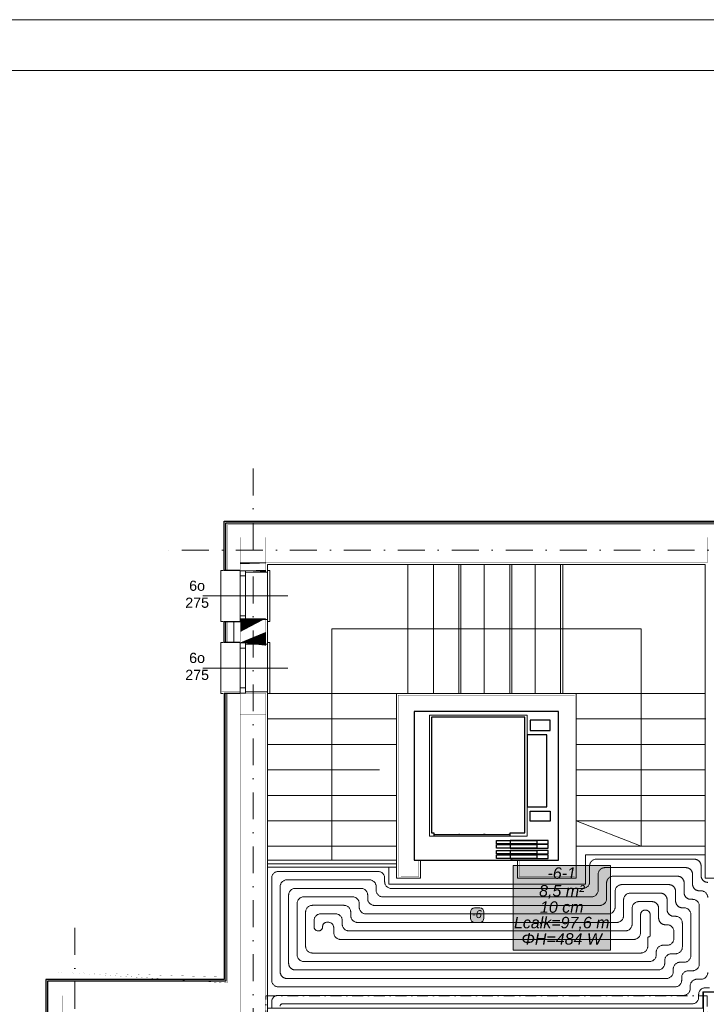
# Model space of a CAD drawing. Extents: x 4615668 to 9294084, y 16339 to 10688993.
# Tile 18 of 256: x 4716155 to 4716964, y 5343385 to 5344545. Entities that reach past the tile are written whole.
import ezdxf
from ezdxf.enums import TextEntityAlignment as Align
from ezdxf.lldxf.tags import DXFTag

# ---------------------------------------------------------------- set-up
doc = ezdxf.new("R2010")
doc.units = 0
doc.header["$MEASUREMENT"] = 0
doc.linetypes.add('DASHDOT', pattern=[25.4, 12.7, -6.35, 0, -6.35])
doc.linetypes.add('DASHED', pattern=[19.049999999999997, 12.7, -6.35])
for name, color, linetype, lineweight in [('hatch', 253, 'Continuous', 0), ('Osie', 175, 'DASHDOT', 9), ('Wymiar', 7, 'Continuous', 9)]:
    doc.layers.add(name, color=color, linetype=linetype, lineweight=lineweight)
for name, color, linetype, lineweight, true_color in [('IS_PG_Ch', 7, 'Continuous', 13, 0x008000), ('IS_Podłoga grzewczo-chłodząca', 7, 'Continuous', 5, 0x000000), ('IS_Pomieszczenie (Ręczne)', 7, 'Continuous', 5, 0x000000), ('IS_Strefa podłóg', 7, 'Continuous', 13, 0x008000), ('IS_Strefa podłóg_etykieta', 7, 'Continuous', 5, 0x000000), ('IS_Wężownica OChP', 7, 'Continuous', 5, 0x800080)]:
    doc.layers.add(name, color=color, linetype=linetype, lineweight=lineweight, true_color=true_color)
doc.layers.add('MURY', color=7, linetype='Continuous')
doc.layers.add('STOLARKA', color=4, linetype='Continuous')
doc.styles.add('Arial__I__', font='ariali.ttf')
doc.styles.add('ARIAL_CE', font='arial.ttf', dxfattribs={"height": 15})
doc.linetypes.add('BATTING', pattern='A,0.00254,-2.54,[134,ltypeshp.shx,S=2.54,R=0,X=-2.54,Y=0],-5.08,[134,ltypeshp.shx,S=2.54,R=180,X=2.54,Y=0],-2.54', length=10.16254)
tags = doc.linetypes.add('DASH', pattern=[15, 10, -5]).pattern_tags.tags
tags[6:7] = [DXFTag(74, 4), DXFTag(75, 0), DXFTag(340, '0'), DXFTag(46, 0.0), DXFTag(50, 0.0), DXFTag(44, 0.0), DXFTag(45, 0.0)]
tags[4:5] = [DXFTag(74, 4), DXFTag(75, 0), DXFTag(340, '0'), DXFTag(46, 0.0), DXFTag(50, 0.0), DXFTag(44, 0.0), DXFTag(45, 0.0)]

# ---------------------------------------------------------------- blocks, each defined once
blk = doc.blocks.new('G$C5CBE0247')
at = {"layer": 'STOLARKA', "color": 5, "lineweight": 0}
for points in [[(0, 55), (0, 58), (59.99999999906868, 58), (59.99999999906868, 55)], [(0, 3), (0, 0), (59.99999999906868, 0), (59.99999999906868, 3)]]:
    blk.add_lwpolyline(points, dxfattribs=at)
for points in [[(0.5, 23), (6.5, 23), (6.5, 29), (0.5, 29)], [(53.49999999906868, 23), (6.5, 23), (6.5, 29), (53.49999999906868, 29)], [(59.49999999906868, 23), (53.49999999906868, 23), (53.49999999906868, 29), (59.49999999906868, 29)]]:
    blk.add_lwpolyline(points, close=True, dxfattribs=at)
blk = doc.blocks.new('G$C21C1C319')
at = {"layer": 'STOLARKA', "color": 5, "lineweight": 0}
blk.add_line((30, 0), (30, 100), dxfattribs=at)
for points in [[(0.5, 44), (6.5, 44), (6.5, 50), (0.5, 50)], [(53.49999999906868, 44), (6.5, 44), (6.5, 50), (53.49999999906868, 50)], [(59.49999999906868, 44), (53.49999999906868, 44), (53.49999999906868, 50), (59.49999999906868, 50)]]:
    blk.add_lwpolyline(points, close=True, dxfattribs=at)
blk.add_lwpolyline([(0, 24), (0, 21), (59.99999999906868, 21), (59.99999999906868, 24)], dxfattribs=at)
at = {"lineweight": 0, "ltscale": 40}
blk.add_blockref('G$C5CBE0247', (0, 21), dxfattribs=at)
blk = doc.blocks.new('G$C61CBF25F')
at = {"layer": 'Osie', "lineweight": 0, "ltscale": 2.5}
for p, q in [((305, 0), (305, 1880.0000002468)), ((1525, 1780.0000002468), (204.8462595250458, 1780.0000002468)), ((1525, 1780.0000002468), (204.8462595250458, 1780.0000002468)), ((95, 540), (95, 1340))]:
    blk.add_line(p, q, dxfattribs=at)
blk = doc.blocks.new('G$CCAF8BBA6')
at = {"layer": 'MURY', "linetype": 'Continuous', "lineweight": 0}
for p, q in [((492.5384351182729, 1611.000000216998), (492.5384351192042, 1763.500000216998)), ((522.5384351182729, 1611.000000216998), (522.5384351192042, 1763.500000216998)), ((552.5384351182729, 1611.000000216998), (552.5384351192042, 1763.500000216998)), ((582.5384351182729, 1611.000000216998), (582.5384351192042, 1763.500000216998)), ((612.5384351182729, 1611.000000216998), (612.5384351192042, 1763.500000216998)), ((642.5384351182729, 1611.000000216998), (642.5384351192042, 1763.500000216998)), ((672.5384351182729, 1611.000000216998), (672.5384351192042, 1763.500000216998)), ((478.9999999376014, 1611.000000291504), (326.5, 1611.0000002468)), ((479.5384351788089, 1611.0000002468), (327.0384351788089, 1611.00000033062)), ((685.5384350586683, 1611.0000002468), (843.0384350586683, 1611.0000002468)), ((478.9999999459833, 1581.0000002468), (327.0384351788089, 1581.0000002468)), ((691, 1581.0000002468), (843.5, 1581.0000002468)), ((478.9999999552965, 1551.0000002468), (327.0384351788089, 1551.0000002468)), ((691, 1551.0000002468), (843.0384350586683, 1551.0000002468)), ((459.1423570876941, 1521.0000002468), (327.0384351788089, 1521.0000002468)), ((691, 1521.0000002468), (843.0384350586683, 1521.0000002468)), ((691, 1491.0000002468), (843.0384350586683, 1491.0000002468)), ((691, 1461.0000002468), (843.0384350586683, 1461.0000002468)), ((767.2499999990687, 1431.000000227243), (691, 1461.0000002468)), ((691, 1431.0000002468), (843.0384350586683, 1431.0000002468))]:
    blk.add_line(p, q, dxfattribs=at)
at = {"layer": 'MURY', "linetype": 'DASH', "lineweight": 0}
for p, q in [((555, 1611.000000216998), (555, 1762.998748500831)), ((615, 1611.000000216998), (615, 1762.998421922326)), ((675, 1611.000000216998), (675, 1762.998095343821)), ((615, 1420.958905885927), (615, 1421.958905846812)), ((615, 1414.489815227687), (615, 1416.489815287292))]:
    blk.add_line(p, q, dxfattribs=at)
at = {"layer": 'MURY', "lineweight": 0, "ltscale": 40}
for p, q in [((478.9999999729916, 1491.0000002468), (327.0384351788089, 1491.0000002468)), ((478.9999999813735, 1461.0000002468), (327.0384351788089, 1461.0000002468)), ((478.9999999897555, 1431.0000002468), (327.0384351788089, 1431.0000002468)), ((478.9999999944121, 1414.489815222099), (327, 1414.489815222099)), ((478.9999999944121, 1410.489815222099), (327, 1410.489815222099)), ((478.9999999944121, 1406.489815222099), (327, 1406.489815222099))]:
    blk.add_line(p, q, dxfattribs=at)
at = {"layer": 'MURY', "ltscale": 10}
for p, q in [((523.0000000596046, 1444.858905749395), (613.0000000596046, 1444.85890592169)), ((507.5000001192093, 1414.489815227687), (621.5, 1414.489815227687))]:
    blk.add_line(p, q, dxfattribs=at)
at = {"layer": 'MURY', "lineweight": 0, "ltscale": 40, "const_width": 0.1}
for points in [[(294.9999999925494, 1754.002967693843), (273.0223805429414, 1754.002967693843), (273.0223805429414, 1817.0000002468), (1467, 1817.0000002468), (1467, 1744.250000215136), (1445, 1744.250000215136)], [(294.999999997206, 1669.002967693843), (273.000000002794, 1669.002967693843), (272.9999999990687, 1698.002967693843), (294.9999999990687, 1698.002967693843)], [(295.000000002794, 1613.002967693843), (273.0223805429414, 1613.002967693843), (273.0223805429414, 1277.00000001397), (62.99999999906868, 1276.999999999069), (63.00000000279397, 1095.499999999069), (63.00000000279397, 603.000000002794), (273.0223805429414, 602.9999999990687), (273.0223805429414, 447.5864901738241), (282.999999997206, 447.5864901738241)]]:
    blk.add_lwpolyline(points, dxfattribs=at)
at = {"layer": 'MURY', "lineweight": -3, "ltscale": 40}
for points in [[(294.9999999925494, 1756.002967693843), (276.0223805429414, 1756.002967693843), (276.0223805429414, 1814.0000002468), (916.9712381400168, 1814.0000002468)], [(294.9730000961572, 1756.002967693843), (277.9953806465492, 1756.002967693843), (278.0223805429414, 1812.0000002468), (916.9742657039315, 1812.0000002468)], [(294.999999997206, 1671.002967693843), (276.000000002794, 1671.002967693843), (275.9999999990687, 1696.002967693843), (294.9999999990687, 1696.002967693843)], [(294.999999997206, 1671.002967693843), (278.000000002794, 1671.002967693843), (277.9999999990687, 1696.002967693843), (294.9999999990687, 1696.002967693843)], [(295.000000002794, 1611.002967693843), (276.0223805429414, 1611.002967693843), (276.0223805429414, 1274.00000001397), (65.99999999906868, 1273.999999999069), (66.00000000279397, 1095.499999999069), (66.00000000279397, 606.000000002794), (276.0223805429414, 605.9999999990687), (276.0223805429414, 449.5864901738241), (294.9999999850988, 449.5864901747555)], [(295.000000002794, 1611.002967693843), (278.0223805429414, 1611.002967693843), (278.0223805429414, 1272.00000001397), (67.99999999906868, 1271.999999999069), (68.00000000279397, 1095.499999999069), (68.00000000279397, 608.000000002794), (278.0223805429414, 607.9999999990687), (278.0223805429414, 449.5864901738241), (294.9999999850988, 449.5864901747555)]]:
    blk.add_lwpolyline(points, dxfattribs=at)
at = {"layer": 'MURY', "lineweight": 0, "ltscale": 40}
for points in [[(294.9999999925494, 1756.002967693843, 0.2, 0.2, 0), (280.0223805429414, 1756.002967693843, 0.2, 0.2, 0), (280.0223805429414, 1810.0000002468, 0.2, 0.2, 0), (916.9772932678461, 1810.0000002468, 0, 0, 0)], [(294.9999999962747, 1671.002967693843, 0.2, 0.2, 0), (280.0000000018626, 1671.002967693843, 0.2, 0.2, 0), (279.9999999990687, 1696.002967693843, 0.2, 0.2, 0), (294.9999999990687, 1696.002967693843, 0.2, 0.2, 0)]]:
    blk.add_lwpolyline(points, format="xyseb", dxfattribs=at)
at = {"layer": 'MURY', "ltscale": 40, "const_width": 0.3}
for points in [[(295, 1765.0000002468), (325, 1765.0000002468), (325, 1795.0000002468), (295, 1795.0000002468)], [(325, 1765.0000002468), (845.0447318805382, 1765.0000002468), (845.0447318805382, 1795.0000002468), (325, 1795.0000002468)], [(294.9999999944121, 1756.000000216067), (295, 1765.0000002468), (325, 1765.000000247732), (324.9999999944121, 1756.000000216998)], [(294.9999999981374, 1671.000000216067), (294.999999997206, 1696.000000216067), (324.999999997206, 1696.000000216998), (324.9999999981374, 1671.000000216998)], [(295, 1255), (325, 1255), (325, 1611.000000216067), (295, 1611.000000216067)], [(295, 1586.000000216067), (295, 1611.000000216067), (325, 1611.000000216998), (325, 1586.000000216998)], [(295, 1225), (325, 1225), (325, 1255), (295, 1255)]]:
    blk.add_lwpolyline(points, close=True, dxfattribs=at)
at = {"layer": 'MURY', "lineweight": 0, "ltscale": 40}
for points in [[(896, 1554.0000002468), (896, 1551.0000002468), (866, 1551.0000002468), (866, 1393.530909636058), (842.9947972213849, 1393.530909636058), (843, 1699.366640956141), (843, 1762.997292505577), (822.5000000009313, 1762.997292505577), (327.0000003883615, 1762.999989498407), (326.9999999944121, 1754.000000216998), (300.9999999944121, 1754.000000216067)], [(300.9999999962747, 1698.000000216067), (326.999999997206, 1698.000000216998), (326.9999999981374, 1669.000000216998), (300.9999999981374, 1669.000000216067)], [(301, 1613.000000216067), (327, 1613.000000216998), (327, 1058.000000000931), (293, 1058.000000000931), (293, 1128), (293, 1128), (293, 1223), (116.9999999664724, 1223), (116.9999999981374, 784.500000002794), (117.0000000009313, 752.0000000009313), (117.0000000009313, 752.0000000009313), (117.0000000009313, 657.0000000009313), (293, 656.9999999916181), (293, 822.0000000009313), (327, 822.0000000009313), (327, 447.5864901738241)], [(507.5000001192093, 1414.530909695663), (507.5000001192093, 1414.489815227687), (507.5000001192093, 1393.530909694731), (479.0000000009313, 1393.530909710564), (478.9999999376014, 1611.000000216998), (691, 1611.000000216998), (691, 1393.530909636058), (621.5, 1393.530909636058), (621.5, 1414.489815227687)], [(672, 1611.000000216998), (672.5384351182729, 1611.000000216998)], [(621.5, 1416.489815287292), (621.5, 1416.530909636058)]]:
    blk.add_lwpolyline(points, dxfattribs=at)
at = {"layer": 'MURY', "linetype": 'BATTING', "lineweight": 0, "ltscale": 0.75}
blk.add_lwpolyline([(287.4999999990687, 1696.002967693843), (287.4999999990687, 1671.002967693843)], dxfattribs=at)
at = {"layer": 'MURY', "linetype": 'Continuous', "lineweight": 0}
blk.add_lwpolyline([(403.0019237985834, 1414.489815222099), (402.7499999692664, 1611.000000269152), (402.7499999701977, 1687.00000019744), (767.25, 1687.00000019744), (767.2499999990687, 1431.000000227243)], dxfattribs=at)
at = {"layer": 'MURY', "lineweight": -3, "ltscale": 40, "const_width": 0.2}
blk.add_lwpolyline([(295.000000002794, 1611.002967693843), (280.0223805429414, 1611.002967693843), (280.0223805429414, 1270.00000001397), (69.99999999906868, 1269.999999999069), (70.00000000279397, 1095.499999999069), (70.00000000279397, 610.000000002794), (280.0223805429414, 609.9999999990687), (280.0223805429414, 449.5864901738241), (294.9999999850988, 449.5864901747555)], dxfattribs=at)
at = {"layer": 'MURY', "ltscale": 40, "const_width": 0.3}
blk.add_lwpolyline([(505.5000001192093, 1414.530909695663), (505.5000001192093, 1395.530909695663), (481, 1395.530909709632), (480.9999999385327, 1609.000000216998), (689, 1609.000000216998), (689, 1395.530909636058), (623.5, 1395.530909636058), (623.5, 1414.530909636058), (670, 1414.530909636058), (670, 1590.000000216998), (499.9999999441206, 1590.000000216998), (499.9999999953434, 1414.489815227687), (505.5000001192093, 1414.489815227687)], dxfattribs=at)
at = {"layer": 'MURY', "ltscale": 10}
for points in [[(499.9999999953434, 1414.489815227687), (669.9999999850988, 1414.489815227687), (669.9999999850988, 1589.958905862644), (499.9999999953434, 1589.958905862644)], [(659.9999999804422, 1579.458905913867), (636.602233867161, 1579.458905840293), (636.6022337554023, 1567.458905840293), (660.0000001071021, 1567.458905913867)], [(633.0000000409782, 1477.458905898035), (656.2707525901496, 1477.458905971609), (656.2707526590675, 1562.458905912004), (632.9999999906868, 1562.45890583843)], [(660.000000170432, 1460.458905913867), (636.6022339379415, 1460.458905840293), (636.6022338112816, 1472.458905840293), (660.0000001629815, 1472.458905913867)], [(644.5000001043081, 1433.958905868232), (596.9999999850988, 1433.958905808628), (596.9999999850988, 1437.958905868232), (644.5000001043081, 1437.958905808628)], [(644.4999999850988, 1428.958905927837), (596.9999999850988, 1428.958905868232), (596.9999999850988, 1432.958905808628), (644.4999999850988, 1432.958905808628)], [(613.0000001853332, 1433.958905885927), (658.0000001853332, 1433.958905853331), (658.0000001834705, 1437.958905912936), (613.0000001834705, 1437.958905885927)], [(613.0000000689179, 1428.958905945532), (658.0000000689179, 1428.958905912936), (658.0000000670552, 1432.958905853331), (613.0000001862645, 1432.958905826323)], [(644.4999999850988, 1421.958905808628), (596.9999999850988, 1421.958905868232), (596.9999999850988, 1425.958905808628), (644.4999999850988, 1425.958905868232)], [(644.5000001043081, 1416.489815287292), (597.0000001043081, 1416.489815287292), (597.0000001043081, 1420.958905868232), (644.4999999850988, 1420.958905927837)], [(613.0000001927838, 1421.958905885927), (658.0000001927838, 1421.958905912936), (658.0000001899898, 1425.958905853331), (613.0000001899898, 1425.958905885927)], [(613.0000000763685, 1416.489815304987), (658.0000001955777, 1416.489815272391), (658.0000000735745, 1420.958905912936), (613.0000000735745, 1420.958905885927)]]:
    blk.add_lwpolyline(points, close=True, dxfattribs=at)
at = {"layer": 'MURY', "linetype": 'Continuous', "lineweight": 0}
blk.add_lwpolyline([(518.0000000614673, 1442.858905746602), (633.0000001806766, 1442.858905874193), (632.9999999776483, 1585.458905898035), (517.9999999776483, 1585.458905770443)], close=True, dxfattribs=at)
at = {"layer": 'MURY', "ltscale": 10}
blk.add_lwpolyline([(613.0000001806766, 1442.858905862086), (613.0000001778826, 1446.858905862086), (630.5000001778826, 1446.85890587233), (630.4999999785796, 1582.958905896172), (520.5000000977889, 1582.958905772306), (520.5000000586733, 1446.858905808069), (523.0000001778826, 1446.858905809), (523.0000001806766, 1442.858905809)], dxfattribs=at)
at = {"layer": 'MURY', "ltscale": 40}
blk.add_lwpolyline([(295, 624.9999999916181, 0.3, 0.3, 0), (85, 625.0000000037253, 0.3, 0.3, 0), (85, 1255, 0.3, 0.3, 0), (295, 1255, 0.3, 0, 0)], format="xyseb", dxfattribs=at)
at = {"layer": 'MURY', "linetype": 'DASHDOT', "lineweight": 0}
blk.add_lwpolyline([(845, 1225), (325, 1225), (325, 1255), (845, 1255)], close=True, dxfattribs=at)
at = {"layer": 'MURY', "lineweight": 0, "ltscale": 40}
blk.add_lwpolyline([(841, 1221), (879, 1221), (879, 1259), (841, 1259)], close=True, dxfattribs=at)
at = {"layer": 'MURY'}
for p in [(553.0000001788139, 1444.858905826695), (581.9999999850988, 1444.858905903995), (583.0000001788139, 1444.858905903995), (611.9999999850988, 1444.85890584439)]:
    blk.add_point(p, dxfattribs=at)
at = {"lineweight": 0, "ltscale": 40}
blk.add_blockref('G$C61CBF25F', (5, 0), dxfattribs=at)
at = {"layer": 'MURY', "lineweight": 0, "ltscale": 40, "xscale": -1, "rotation": 270.0000000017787}
for p in [(250.9999999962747, 1696.000000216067), (251, 1611.000000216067)]:
    blk.add_blockref('G$C21C1C319', p, dxfattribs=at)
at = {"layer": 'MURY', "char_height": 12, "width": 1777.51737514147, "attachment_point": 5, "rotation": 0.15444832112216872, "style": 'ARIAL_CE'}
for insert in [(204.1270869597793, 1727.760782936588), (204.1270869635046, 1642.760782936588)]:
    blk.add_mtext('\\pxi-10,l16.666687,t16.666687;6o\\P275', dxfattribs=dict(at, insert=insert))

msp = doc.modelspace()

# ---------------------------------------------------------------- hatches: boundary and pattern name
at = {"layer": 'IS_Podłoga grzewczo-chłodząca', "lineweight": 50, "true_color": 0xffffff, "transparency": 33554687}
msp.add_hatch(color=7, dxfattribs=at).paths.add_polyline_path([(4716736.308566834, 5343449.354560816), (4716851.01983444, 5343449.354560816), (4716851.01983444, 5343549.182931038), (4716736.308566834, 5343549.182931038)])
at = {"layer": 'IS_Strefa podłóg_etykieta', "lineweight": 50, "true_color": 0xffffff, "transparency": 33554687}
msp.add_hatch(color=7, dxfattribs=at).paths.add_polyline_path([(4716690.854140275, 5343481.858911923), (4716696.858918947, 5343481.858911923), (4716699.358918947, 5343482.528784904), (4716701.189045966, 5343484.358911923), (4716701.858918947, 5343486.858911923), (4716701.858918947, 5343493.942664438), (4716701.189045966, 5343496.442664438), (4716699.358918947, 5343498.272791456), (4716696.858918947, 5343498.942664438), (4716690.854140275, 5343498.942664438), (4716688.354140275, 5343498.272791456), (4716686.524013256, 5343496.442664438), (4716685.854140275, 5343493.942664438), (4716685.854140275, 5343486.858911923), (4716686.524013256, 5343484.358911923), (4716688.354140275, 5343482.528784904)])

# ---------------------------------------------------------------- linework, layer by layer
at = {"layer": 'hatch', "color": 252}
for points in [[(4714804.057416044, 5341597.390729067), (4719004.057416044, 5341597.390729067), (4719004.057416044, 5344545.390729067), (4714804.057416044, 5344545.390729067)], [(4714804.057416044, 5341597.390729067), (4719004.057416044, 5341597.390729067), (4719004.057416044, 5344545.390729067), (4714804.057416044, 5344545.390729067)], [(4715124.057416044, 5344485.390729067), (4718944.057416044, 5344485.390729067), (4718944.057416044, 5341657.390729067), (4715124.057416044, 5341657.390729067)]]:
    msp.add_lwpolyline(points, close=True, dxfattribs=at)
at = {"layer": 'IS_PG_Ch', "extrusion": (0, -6.478633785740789e-60, -1)}
msp.add_lwpolyline([(-4716959.823270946, 5343399.993970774), (-4716959.823270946, 5343380.907026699), (-4716446.665508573, 5343380.907026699), (-4716446.665508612, 5343547.079787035), (-4716589.804958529, 5343547.079787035), (-4716589.804958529, 5343526.925625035), (-4716821.372166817, 5343526.925625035), (-4716821.372166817, 5343561.475617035), (-4716962.66069034, 5343561.475617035), (-4716962.66030553, 5343534.14896005), (-4716980.58314708, 5343534.14896005), (-4716980.58314708, 5343399.993970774)], close=True, dxfattribs=at)
at = {"layer": 'IS_Podłoga grzewczo-chłodząca'}
msp.add_lwpolyline([(4716736.308566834, 5343449.354560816), (4716851.01983444, 5343449.354560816), (4716851.01983444, 5343549.182931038), (4716736.308566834, 5343549.182931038)], close=True, dxfattribs=at)
at = {"layer": 'IS_Pomieszczenie (Ręczne)', "extrusion": (0, 0, -1)}
msp.add_lwpolyline([(-4716446.665508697, 5343903.618039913), (-4716962.665508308, 5343903.61534292), (-4716962.66030553, 5343534.14896005), (-4716985.665508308, 5343534.14896005), (-4716985.665508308, 5343691.618050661), (-4717237.665508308, 5343691.618050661), (-4717237.665508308, 5343903.63194486), (-4717532.665508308, 5343903.751929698), (-4717532.665508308, 5342257.587502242), (-4716446.665508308, 5342257.618483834)], close=True, dxfattribs=at)
at = {"layer": 'IS_Strefa podłóg', "extrusion": (0, 0, -1)}
msp.add_lwpolyline([(-4716980.58314708, 5343399.993970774), (-4716959.823270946, 5343399.993970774), (-4716959.823270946, 5343380.907026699), (-4716446.665508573, 5343380.907026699), (-4716446.665508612, 5343547.079787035), (-4716589.804958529, 5343547.079787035), (-4716589.804958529, 5343526.925625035), (-4716821.372166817, 5343526.925625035), (-4716821.372166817, 5343561.475617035), (-4716962.66069034, 5343561.475617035), (-4716962.66030553, 5343534.14896005), (-4716980.58314708, 5343534.14896005)], close=True, dxfattribs=at)
at = {"layer": 'IS_Strefa podłóg_etykieta'}
msp.add_lwpolyline([(4716690.854140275, 5343481.858911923), (4716696.858918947, 5343481.858911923, 0.414213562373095), (4716701.858918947, 5343486.858911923), (4716701.858918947, 5343493.942664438, 0.414213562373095), (4716696.858918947, 5343498.942664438), (4716690.854140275, 5343498.942664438, 0.414213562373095), (4716685.854140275, 5343493.942664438), (4716685.854140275, 5343486.858911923, 0.414213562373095)], format="xyb", close=True, dxfattribs=at)
at = {"layer": 'IS_Wężownica OChP', "color": 21, "linetype": 'DASHED', "ltscale": 70, "transparency": 33554687, "extrusion": (0, 0, -1)}
for points in [[(-4716965.66042171, 5343529.149082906, 0.4142188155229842), (-4716957.660421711, 5343537.149226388), (-4716957.660624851, 5343548.475419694, -0.4142188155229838), (-4716949.660624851, 5343556.475563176), (-4716834.372611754, 5343556.475563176, -0.4142135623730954), (-4716826.372611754, 5343548.475563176), (-4716826.372611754, 5343529.92537617, 0.4142135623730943), (-4716818.372611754, 5343521.92537617), (-4716592.805344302, 5343521.92537617, 0.414213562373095), (-4716584.805344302, 5343529.92537617), (-4716584.805344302, 5343534.079611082, -0.414213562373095), (-4716576.805344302, 5343542.079611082), (-4716459.665552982, 5343542.079611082, -0.414213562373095), (-4716451.665552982, 5343534.079611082), (-4716451.665552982, 5343413.907162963, -0.414213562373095), (-4716459.665552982, 5343405.907162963), (-4716926.823114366, 5343405.907162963, -0.4142135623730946), (-4716934.823114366, 5343413.907162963), (-4716934.823114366, 5343416.993529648, 0.414213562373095), (-4716942.823114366, 5343424.993529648), (-4716947.582922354, 5343424.993529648, -0.4142135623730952), (-4716955.582922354, 5343432.993529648), (-4716955.582922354, 5343501.148759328, -0.4142135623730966), (-4716947.582922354, 5343509.148759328), (-4716945.659599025, 5343509.148759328, 0.4142187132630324), (-4716937.659599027, 5343517.148900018), (-4716937.659798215, 5343528.47534008, -0.4142187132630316), (-4716929.659798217, 5343536.47548077), (-4716854.372626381, 5343536.47548077, -0.4142135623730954), (-4716846.372626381, 5343528.47548077), (-4716846.372626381, 5343509.925293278, 0.4142135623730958), (-4716838.372626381, 5343501.925293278), (-4716572.805175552, 5343501.925293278, 0.4142135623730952), (-4716564.805175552, 5343509.925293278), (-4716564.805175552, 5343514.079969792, -0.4142135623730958), (-4716556.805175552, 5343522.079969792), (-4716479.665733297, 5343522.079969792, -0.4142135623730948), (-4716471.665733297, 5343514.079969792), (-4716471.665733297, 5343433.907169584, -0.41421380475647), (-4716479.665739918, 5343425.907169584), (-4716906.823114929, 5343425.907523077, -0.4142133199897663), (-4716914.823108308, 5343433.907523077), (-4716914.823108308, 5343436.993629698, 0.4142135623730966), (-4716922.823108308, 5343444.993629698), (-4716927.582508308, 5343444.993629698, -0.414213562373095), (-4716935.582508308, 5343452.993629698), (-4716935.582508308, 5343481.148429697, -0.414213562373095), (-4716927.582508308, 5343489.148429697), (-4716925.659554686, 5343489.148429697, 0.414218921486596), (-4716917.659554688, 5343497.148576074), (-4716917.659761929, 5343508.474983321, -0.4142189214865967), (-4716909.65976193, 5343516.475129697), (-4716874.373008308, 5343516.475129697, -0.4142135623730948), (-4716866.373008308, 5343508.475129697), (-4716866.373008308, 5343489.924929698, 0.414213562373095), (-4716858.373008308, 5343481.924929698), (-4716552.804508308, 5343481.924929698, 0.414213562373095), (-4716544.804508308, 5343489.924929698), (-4716544.804508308, 5343494.079529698, -0.414213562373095), (-4716536.804508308, 5343502.079529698), (-4716499.666108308, 5343502.079529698, -0.414213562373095), (-4716491.666108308, 5343494.079529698), (-4716491.666108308, 5343453.907529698, -0.414213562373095), (-4716499.666108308, 5343445.907529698), (-4716886.823008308, 5343445.907529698, -0.414213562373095), (-4716894.823008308, 5343453.907529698), (-4716894.823008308, 5343463.604140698, 0.4142135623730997), (-4716896.212697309, 5343464.993829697, -0.4142098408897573), (-4716897.659125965, 5343466.38350104), (-4716897.659438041, 5343490.944842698, -0.4142172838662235), (-4716892.129221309, 5343496.475129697), (-4716891.903495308, 5343496.475129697, -0.4142135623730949), (-4716886.373208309, 5343490.944842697), (-4716886.373208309, 5343469.924929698, 0.414213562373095), (-4716878.373208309, 5343461.924929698), (-4716532.804108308, 5343461.924929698, 0.4142135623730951), (-4716524.804108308, 5343469.924929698), (-4716524.804108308, 5343475.642107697, -0.414213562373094), (-4716518.366586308, 5343482.079629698), (-4716516.642111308, 5343482.079629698, -0.4142135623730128), (-4716511.666308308, 5343477.103826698), (-4716511.666308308, 5343476.825027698, 0.4142135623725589), (-4716506.766210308, 5343471.924929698), (-4716506.566206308, 5343471.924929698, 0.4142135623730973), (-4716501.666108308, 5343476.825027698), (-4716501.666108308, 5343484.079729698, 0.4142135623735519), (-4716509.666108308, 5343492.079729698), (-4716526.804408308, 5343492.079729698, 0.414213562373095), (-4716534.804408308, 5343484.079729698), (-4716534.804408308, 5343479.925029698, -0.414213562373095), (-4716542.804408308, 5343471.925029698), (-4716868.373008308, 5343471.925029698, -0.414213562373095), (-4716876.373008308, 5343479.925029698), (-4716876.373008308, 5343498.475229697, 0.414213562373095), (-4716884.373008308, 5343506.475229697), (-4716899.659391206, 5343506.475229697, 0.4142178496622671), (-4716907.659391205, 5343498.475112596), (-4716907.659225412, 5343487.148646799, -0.4142178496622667), (-4716915.659225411, 5343479.148529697), (-4716917.582608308, 5343479.148529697, 0.4142135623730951), (-4716925.582608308, 5343471.148529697), (-4716925.582608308, 5343462.993629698, 0.414213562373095), (-4716917.582608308, 5343454.993629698), (-4716912.823108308, 5343454.993629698, -0.414213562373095), (-4716904.823108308, 5343446.993629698), (-4716904.823108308, 5343443.907429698, 0.414213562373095), (-4716896.823108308, 5343435.907429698), (-4716489.666008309, 5343435.907429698, 0.414213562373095), (-4716481.666008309, 5343443.907429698), (-4716481.666008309, 5343504.079729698, 0.4142135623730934), (-4716489.666008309, 5343512.079729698), (-4716546.804808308, 5343512.079729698, 0.4142135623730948), (-4716554.804808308, 5343504.079729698), (-4716554.804808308, 5343499.925129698, -0.414213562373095), (-4716562.804808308, 5343491.925129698), (-4716848.373008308, 5343491.925129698, -0.414213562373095), (-4716856.373008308, 5343499.925129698), (-4716856.373008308, 5343518.475229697, 0.4142135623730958), (-4716864.373008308, 5343526.475229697), (-4716919.65976193, 5343526.475229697, 0.4142189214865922), (-4716927.659761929, 5343518.47508332), (-4716927.659554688, 5343507.148676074, -0.4142189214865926), (-4716935.659554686, 5343499.148529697), (-4716937.582708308, 5343499.148529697, 0.4142135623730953), (-4716945.582708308, 5343491.148529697), (-4716945.582708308, 5343442.993629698, 0.414213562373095), (-4716937.582708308, 5343434.993629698), (-4716932.823108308, 5343434.993629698, -0.414213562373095), (-4716924.823108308, 5343426.993629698), (-4716924.823108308, 5343423.907421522, 0.414213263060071), (-4716916.823116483, 5343415.907421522), (-4716469.665490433, 5343415.906964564, 0.4142138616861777), (-4716461.665482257, 5343423.906964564), (-4716461.665482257, 5343524.079943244, 0.414213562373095), (-4716469.665482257, 5343532.079943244), (-4716566.805483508, 5343532.079943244, 0.414213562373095), (-4716574.805483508, 5343524.079943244), (-4716574.805483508, 5343519.92530193, -0.4142135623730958), (-4716582.805483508, 5343511.92530193), (-4716828.37253533, 5343511.92530193, -0.4142135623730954), (-4716836.37253533, 5343519.92530193), (-4716836.37253533, 5343538.475687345, 0.4142135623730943), (-4716844.37253533, 5343546.475687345), (-4716939.660199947, 5343546.475687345, 0.414218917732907), (-4716947.660199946, 5343538.475541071), (-4716947.659992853, 5343527.149301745, -0.4142189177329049), (-4716955.659992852, 5343519.149155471), (-4716957.583173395, 5343519.149155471, 0.4142135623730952), (-4716965.583173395, 5343511.149155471)], [(-4716965.583173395, 5343422.993358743, 0.414213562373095), (-4716957.583173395, 5343414.993358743), (-4716952.823352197, 5343414.993358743, -0.414213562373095), (-4716944.823352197, 5343406.993358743), (-4716944.823352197, 5343403.906956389, 0.414213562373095), (-4716936.823352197, 5343395.906956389), (-4716459.015474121, 5343395.906956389, -0.4142135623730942), (-4716451.665508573, 5343388.55699084), (-4716451.665508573, 5343380.907026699)], [(-4716461.665508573, 5343383.457054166, 0.4142135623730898), (-4716464.115534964, 5343385.907080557), (-4716946.823522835, 5343385.907080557, -0.4142135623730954), (-4716954.823522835, 5343393.907080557), (-4716954.823522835, 5343396.993369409, 0.414213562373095), (-4716962.823522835, 5343404.993369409), (-4716967.58310267, 5343404.993369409, -0.4142135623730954)]]:
    msp.add_lwpolyline(points, format="xyb", dxfattribs=at)

# ---------------------------------------------------------------- block references
at = {"layer": 'Wymiar', "lineweight": 0, "ltscale": 40}
msp.add_blockref('G$CCAF8BBA6', (4716119.665508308, 5342140.618050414), dxfattribs=at)

# ---------------------------------------------------------------- texts
at = {"layer": 'IS_Podłoga grzewczo-chłodząca', "color": 96, "true_color": 0x008000, "transparency": 33554687, "style": 'Arial__I__'}
for s, p in [('-6-1', (4716793.484924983, 5343529.255164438)), ('10 cm', (4716793.484924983, 5343489.255164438))]:
    msp.add_text(s, height=13.5, dxfattribs=at).set_placement(p, align=Align.BOTTOM_CENTER)
for s, p in [('8,5 m²', (4716793.484924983, 5343519.255164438)), ('Lcałk=97,6 m', (4716793.484924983, 5343481.755164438))]:
    msp.add_text(s, height=13.5, dxfattribs=at).set_placement(p, align=Align.MIDDLE_CENTER)
msp.add_text('ΦH=484 W', height=13.5, dxfattribs=at).set_placement((4716793.484924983, 5343469.255164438), align=Align.TOP_CENTER)
at = {"layer": 'IS_Strefa podłóg_etykieta', "color": 96, "true_color": 0x008000, "transparency": 33554687, "style": 'Arial__I__'}
msp.add_text('-6', height=9.375, dxfattribs=at).set_placement((4716693.484924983, 5343491.755164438), align=Align.MIDDLE_CENTER)

doc.saveas('drawing.dxf')
